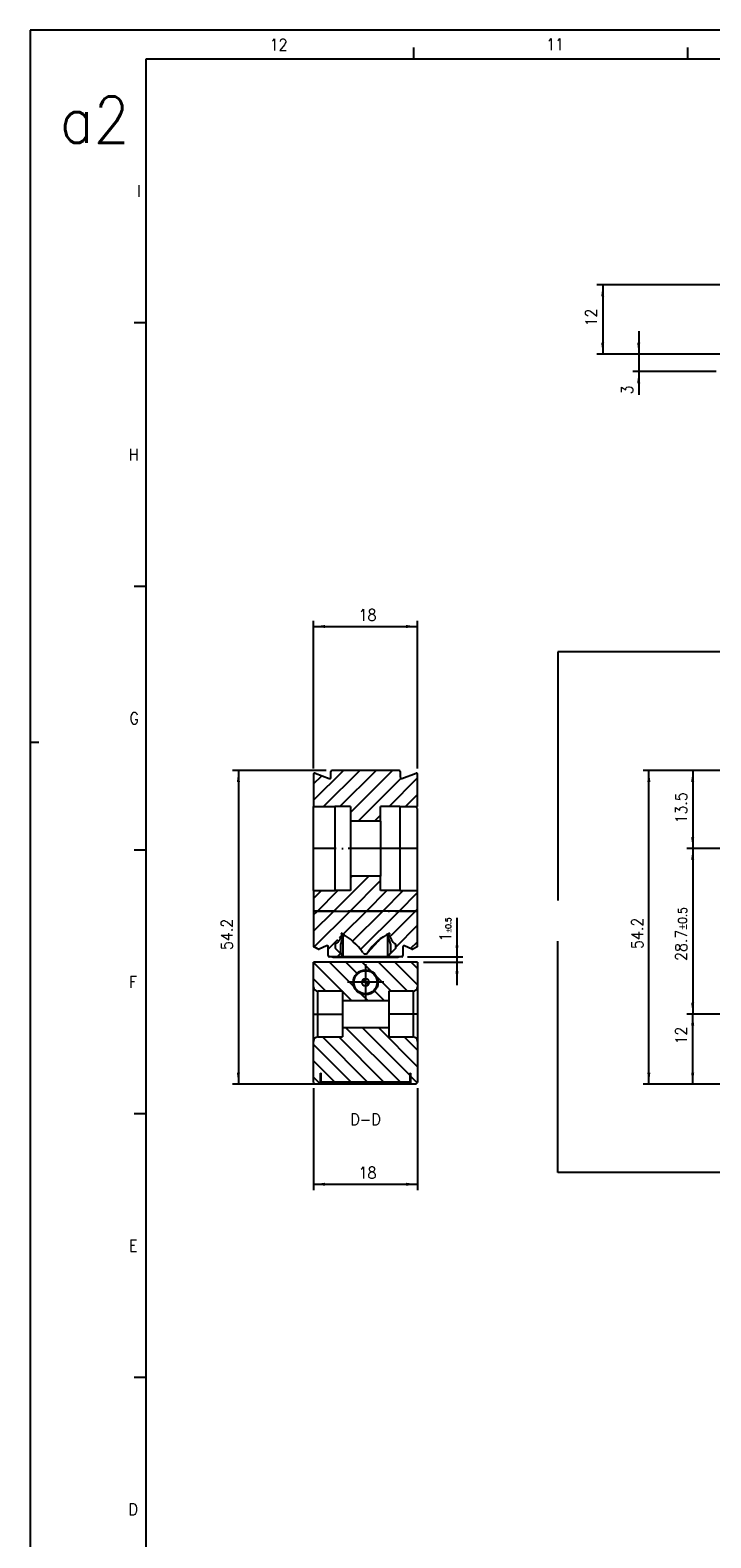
# Model space of a CAD drawing. Header units: inches. Extents: x -1131 to 657, y -1236 to -816.
# Tile 8 of 14: x -1131 to -1013, y -1076 to -816. Entities that reach past the tile are written whole.
import ezdxf

# ---------------------------------------------------------------- set-up
doc = ezdxf.new("R2010")
doc.units = ezdxf.units.IN
doc.linetypes.add('DOT_CENTER', pattern=[14, 12, -1, 0, -1])
doc.layers.add('1', color=7, linetype='Continuous')
doc.styles.add('CONVERTER_11', font='txt.shx', dxfattribs={"width": 0.9})
doc.dimstyles.new('ME10_DIM_15', dxfattribs={"dimtxt": 2, "dimasz": 2, "dimexe": 1, "dimexo": 1, "dimgap": 1, "dimtad": 1, "dimdsep": 46, "dimtxsty": 'CONVERTER_11', "dimsah": 1, "dimcen": 0.09, "dimclrd": 2, "dimclre": 2, "dimclrt": 2, "dimadec": 0, "dimazin": 0, "dimtfac": 1, "dimtdec": 4, "dimtix": 1, "dimtmove": 0, "dimatfit": 3, "dimfxl": 1, "dimtolj": 1, "dimtzin": 0, "dimarcsym": 0})
doc.dimstyles.new('ME10_DIM_16', dxfattribs={"dimtxt": 2, "dimasz": 2, "dimexe": 1, "dimexo": 1, "dimgap": 1, "dimtad": 1, "dimdsep": 46, "dimtxsty": 'CONVERTER_11', "dimsah": 1, "dimcen": 0.09, "dimclrd": 2, "dimclre": 2, "dimclrt": 2, "dimadec": 0, "dimazin": 0, "dimtfac": 1, "dimtdec": 4, "dimtix": 1, "dimtmove": 0, "dimatfit": 3, "dimfxl": 1, "dimtolj": 1, "dimtzin": 0, "dimarcsym": 0})
doc.dimstyles.new('ME10_DIM_41', dxfattribs={"dimtxt": 2, "dimasz": 2, "dimexe": 1, "dimexo": 1, "dimgap": 1, "dimtad": 1, "dimdec": 0, "dimdsep": 46, "dimtxsty": 'CONVERTER_11', "dimsah": 1, "dimcen": 0.09, "dimclrd": 2, "dimclre": 2, "dimclrt": 2, "dimadec": 0, "dimazin": 0, "dimtol": 1, "dimtp": 0.5, "dimtm": 0.5, "dimtfac": 0.75, "dimtdec": 1, "dimtix": 1, "dimtmove": 0, "dimatfit": 3, "dimfxl": 1, "dimtolj": 1, "dimtzin": 0, "dimarcsym": 0})
doc.dimstyles.new('ME10_DIM_42', dxfattribs={"dimtxt": 2, "dimasz": 2, "dimexe": 1, "dimexo": 1, "dimgap": 1, "dimtad": 1, "dimdec": 0, "dimdsep": 46, "dimtxsty": 'CONVERTER_11', "dimsah": 1, "dimcen": 0.09, "dimclrd": 2, "dimclre": 2, "dimclrt": 2, "dimadec": 0, "dimazin": 0, "dimtfac": 1, "dimtdec": 4, "dimtix": 1, "dimtmove": 0, "dimatfit": 3, "dimfxl": 1, "dimtolj": 1, "dimtzin": 0, "dimarcsym": 0})
doc.dimstyles.new('ME10_DIM_43', dxfattribs={"dimtxt": 2, "dimasz": 2, "dimexe": 1, "dimexo": 1, "dimgap": 1, "dimtad": 1, "dimdec": 1, "dimdsep": 46, "dimtxsty": 'CONVERTER_11', "dimsah": 1, "dimcen": 0.09, "dimclrd": 2, "dimclre": 2, "dimclrt": 2, "dimadec": 0, "dimazin": 0, "dimtfac": 1, "dimtdec": 4, "dimtix": 1, "dimtmove": 0, "dimatfit": 3, "dimfxl": 1, "dimtolj": 1, "dimtzin": 0, "dimarcsym": 0})
doc.dimstyles.new('ME10_DIM_44', dxfattribs={"dimtxt": 2, "dimasz": 2, "dimexe": 1, "dimexo": 1, "dimgap": 1, "dimtad": 1, "dimdec": 1, "dimdsep": 46, "dimtxsty": 'CONVERTER_11', "dimsah": 1, "dimcen": 0.09, "dimclrd": 2, "dimclre": 2, "dimclrt": 2, "dimadec": 0, "dimazin": 0, "dimtfac": 1, "dimtdec": 4, "dimtix": 1, "dimtmove": 0, "dimatfit": 3, "dimfxl": 1, "dimtolj": 1, "dimtzin": 0, "dimarcsym": 0})
doc.dimstyles.new('ME10_DIM_49', dxfattribs={"dimtxt": 2, "dimasz": 2, "dimexe": 1, "dimexo": 1, "dimgap": 1, "dimtad": 1, "dimdec": 0, "dimdsep": 46, "dimtxsty": 'CONVERTER_11', "dimsah": 1, "dimcen": 0.09, "dimclrd": 2, "dimclre": 2, "dimclrt": 2, "dimadec": 0, "dimazin": 0, "dimtol": 1, "dimtp": 0.5, "dimtm": 0.5, "dimtfac": 0.5, "dimtdec": 1, "dimtix": 1, "dimtmove": 0, "dimatfit": 3, "dimfxl": 1, "dimtolj": 1, "dimtzin": 0, "dimarcsym": 0})
doc.dimstyles.new('ME10_DIM_50', dxfattribs={"dimtxt": 2, "dimasz": 2, "dimexe": 1, "dimexo": 1, "dimgap": 1, "dimtad": 1, "dimdec": 1, "dimdsep": 46, "dimtxsty": 'CONVERTER_11', "dimsah": 1, "dimcen": 0.09, "dimclrd": 2, "dimclre": 2, "dimclrt": 2, "dimadec": 0, "dimazin": 0, "dimtfac": 1, "dimtdec": 4, "dimtix": 1, "dimtmove": 0, "dimatfit": 3, "dimfxl": 1, "dimtolj": 1, "dimtzin": 0, "dimarcsym": 0})
doc.dimstyles.new('ME10_DIM_51', dxfattribs={"dimtxt": 2, "dimasz": 2, "dimexe": 1, "dimexo": 1, "dimgap": 1, "dimtad": 1, "dimdec": 1, "dimdsep": 46, "dimtxsty": 'CONVERTER_11', "dimsah": 1, "dimcen": 0.09, "dimclrd": 2, "dimclre": 2, "dimclrt": 2, "dimadec": 0, "dimazin": 0, "dimtfac": 1, "dimtdec": 4, "dimtix": 1, "dimtmove": 0, "dimatfit": 3, "dimfxl": 1, "dimtolj": 1, "dimtzin": 0, "dimarcsym": 0})
doc.dimstyles.new('ME10_DIM_52', dxfattribs={"dimtxt": 2, "dimasz": 2, "dimexe": 1, "dimexo": 1, "dimgap": 1, "dimtad": 1, "dimdec": 1, "dimdsep": 46, "dimtxsty": 'CONVERTER_11', "dimsah": 1, "dimcen": 0.09, "dimclrd": 2, "dimclre": 2, "dimclrt": 2, "dimadec": 0, "dimazin": 0, "dimtfac": 1, "dimtdec": 4, "dimtix": 1, "dimtmove": 0, "dimatfit": 3, "dimfxl": 1, "dimtolj": 1, "dimtzin": 0, "dimarcsym": 0})
doc.dimstyles.get("Standard").update_dxf_attribs({"dimtxt": 0.18, "dimasz": 0.18, "dimexe": 0.18, "dimexo": 0.0625, "dimgap": 0.09, "dimtad": 0, "dimtih": 1, "dimtoh": 1, "dimdec": 4, "dimzin": 0, "dimdsep": 46, "dimtxsty": 'Standard', "dimcen": 0.09, "dimadec": 0, "dimazin": 0, "dimtfac": 1, "dimtdec": 4, "dimtofl": 0, "dimtmove": 0, "dimatfit": 3, "dimfxl": 1, "dimtolj": 1, "dimtzin": 0, "dimarcsym": 0})
pattern_1 = [(-45, (0, 0), (1.4142136, 1.4142136), [])]
pattern_2 = [(45, (0, 0), (-1.4142136, 1.4142136), [])]

# ---------------------------------------------------------------- blocks, each defined once
blk = doc.blocks.new('*D58')
at = {"layer": '1', "color": 2, "linetype": 'Continuous'}
for p, q in [((-1025.77, -868), (-1025.77, -872)), ((-906.55, -872), (-1026.77, -872)), ((-1025.77, -872), (-1025.77, -875)), ((-1012.39, -875), (-1026.77, -875)), ((-1025.77, -875), (-1025.77, -879))]:
    blk.add_line(p, q, dxfattribs=at)
at = {"layer": '1', "color": 2}
for points in [[(-1026.03, -870), (-1025.5, -870), (-1025.77, -872)], [(-1025.5, -877), (-1026.03, -877), (-1025.77, -875)]]:
    blk.add_solid(points, dxfattribs=at)
at = {"layer": '1', "color": 2, "insert": (-1026.77, -878.94), "char_height": 2, "attachment_point": 7, "rotation": 90, "line_spacing_factor": 0.60024, "style": 'CONVERTER_11'}
blk.add_mtext('3', dxfattribs=at)
blk = doc.blocks.new('*D59')
at = {"layer": '1', "color": 2, "linetype": 'Continuous'}
for p, q in [((-980.55, -860), (-1032.99, -860)), ((-1031.99, -860), (-1031.99, -872)), ((-906.55, -872), (-1032.99, -872))]:
    blk.add_line(p, q, dxfattribs=at)
at = {"layer": '1', "color": 2}
for points in [[(-1031.73, -862), (-1032.25, -862), (-1031.99, -860)], [(-1032.25, -870), (-1031.73, -870), (-1031.99, -872)]]:
    blk.add_solid(points, dxfattribs=at)
at = {"layer": '1', "color": 2, "insert": (-1032.99, -867.2), "char_height": 2, "attachment_point": 7, "rotation": 90, "line_spacing_factor": 0.60024, "style": 'CONVERTER_11'}
blk.add_mtext('12', dxfattribs=at)
blk = doc.blocks.new('*D84')
at = {"layer": '1', "color": 2, "linetype": 'Continuous'}
for p, q in [((-988.5, -957.4), (-1017.43, -957.4)), ((-1016.43, -957.4), (-1016.43, -986.01)), ((-972.5, -986.01), (-1017.43, -986.01))]:
    blk.add_line(p, q, dxfattribs=at)
at = {"layer": '1', "color": 2}
for points in [[(-1016.17, -959.4), (-1016.7, -959.4), (-1016.43, -957.4)], [(-1016.7, -984.01), (-1016.17, -984.01), (-1016.43, -986.01)]]:
    blk.add_solid(points, dxfattribs=at)
at = {"layer": '1', "color": 2, "insert": (-1017.43, -976.82), "char_height": 2, "attachment_point": 7, "rotation": 90, "line_spacing_factor": 0.60024, "style": 'CONVERTER_11'}
blk.add_mtext('\\C2;28.7\\C2;\\H1.5;{\\Fgdt;`}0.5', dxfattribs=at)
blk = doc.blocks.new('*D85')
at = {"layer": '1', "color": 2, "linetype": 'Continuous'}
for p, q in [((-972.5, -986.01), (-1017.43, -986.01)), ((-1016.43, -998.11), (-1016.43, -986.01)), ((-983.5, -998.11), (-1017.43, -998.11))]:
    blk.add_line(p, q, dxfattribs=at)
at = {"layer": '1', "color": 2}
for points in [[(-1016.17, -988.01), (-1016.7, -988.01), (-1016.43, -986.01)], [(-1016.7, -996.11), (-1016.17, -996.11), (-1016.43, -998.11)]]:
    blk.add_solid(points, dxfattribs=at)
at = {"layer": '1', "color": 2, "insert": (-1017.43, -991.26), "char_height": 2, "attachment_point": 7, "rotation": 90, "line_spacing_factor": 0.60024, "style": 'CONVERTER_11'}
blk.add_mtext('12', dxfattribs=at)
blk = doc.blocks.new('*D86')
at = {"layer": '1', "color": 2, "linetype": 'Continuous'}
for p, q in [((-999, -943.9), (-1017.43, -943.9)), ((-1016.43, -943.9), (-1016.43, -957.4)), ((-988.5, -957.4), (-1017.43, -957.4))]:
    blk.add_line(p, q, dxfattribs=at)
at = {"layer": '1', "color": 2}
for points in [[(-1016.17, -945.9), (-1016.7, -945.9), (-1016.43, -943.9)], [(-1016.7, -955.4), (-1016.17, -955.4), (-1016.43, -957.4)]]:
    blk.add_solid(points, dxfattribs=at)
at = {"layer": '1', "color": 2, "insert": (-1017.43, -953.07), "char_height": 2, "attachment_point": 7, "rotation": 90, "line_spacing_factor": 0.60024, "style": 'CONVERTER_11'}
blk.add_mtext('13.5', dxfattribs=at)
blk = doc.blocks.new('*D87')
at = {"layer": '1', "color": 2, "linetype": 'Continuous'}
for p, q in [((-999, -943.9), (-1025.01, -943.9)), ((-1024.01, -998.11), (-1024.01, -943.9)), ((-983.5, -998.11), (-1025.01, -998.11))]:
    blk.add_line(p, q, dxfattribs=at)
at = {"layer": '1', "color": 2}
for points in [[(-1023.75, -945.9), (-1024.28, -945.9), (-1024.01, -943.9)], [(-1024.28, -996.11), (-1023.75, -996.11), (-1024.01, -998.11)]]:
    blk.add_solid(points, dxfattribs=at)
at = {"layer": '1', "color": 2, "insert": (-1025.01, -974.75), "char_height": 2, "attachment_point": 7, "rotation": 90, "line_spacing_factor": 0.60024, "style": 'CONVERTER_11'}
blk.add_mtext('54.2', dxfattribs=at)
blk = doc.blocks.new('CABEZA_S__38', base_point=(-1082, -998.11))
at = {"linetype": 'Continuous'}
h = blk.add_hatch(dxfattribs=at)
h.set_pattern_fill('_USER', color=254, scale=2, angle=-45, pattern_type=0)
h.set_pattern_definition(pattern_1)
edge = h.paths.add_edge_path()
edge.add_arc((-1081.25, -981.31), 0.75, 180, 270)
edge.add_line((-1081.25, -982.06), (-1077, -982.06))
edge.add_line((-1077, -982.06), (-1077, -983.71))
edge.add_line((-1077, -983.71), (-1069, -983.71))
edge.add_line((-1069, -983.71), (-1069, -982.06))
edge.add_line((-1069, -982.06), (-1064.75, -982.06))
edge.add_arc((-1064.75, -981.31), 0.75, 270, 360)
edge.add_line((-1064, -981.31), (-1064, -977.01))
edge.add_line((-1064, -977.01), (-1082, -977.01))
edge.add_line((-1082, -977.01), (-1082, -981.31))
edge = h.paths.add_edge_path(flags=16)
edge.add_arc((-1073, -980.51), 2.15, 0, 360)
h = blk.add_hatch(dxfattribs=at)
h.set_pattern_fill('_USER', color=254, scale=2, angle=-45, pattern_type=0)
h.set_pattern_definition(pattern_1)
edge = h.paths.add_edge_path()
edge.add_arc((-1073, -980.51), 0.64, 0, 360)
h = blk.add_hatch(dxfattribs=at)
h.set_pattern_fill('_USER', color=254, scale=2, angle=-45, pattern_type=0)
h.set_pattern_definition(pattern_1)
edge = h.paths.add_edge_path()
edge.add_line((-1065.35, -996.21), (-1065.2, -996.21))
edge.add_line((-1065.2, -996.21), (-1065.2, -998.11))
edge.add_line((-1065.2, -998.11), (-1064.3, -998.11))
edge.add_line((-1064.3, -998.11), (-1064, -997.81))
edge.add_line((-1064, -997.81), (-1064, -990.71))
edge.add_arc((-1064.75, -990.71), 0.75, 0, 90)
edge.add_line((-1064.75, -989.96), (-1069, -989.96))
edge.add_line((-1069, -989.96), (-1069, -988.31))
edge.add_line((-1069, -988.31), (-1077, -988.31))
edge.add_line((-1077, -988.31), (-1077, -989.96))
edge.add_line((-1077, -989.96), (-1081.25, -989.96))
edge.add_arc((-1081.25, -990.71), 0.75, 90, 180)
edge.add_line((-1082, -990.71), (-1082, -997.81))
edge.add_line((-1082, -997.81), (-1081.7, -998.11))
edge.add_line((-1081.7, -998.11), (-1080.8, -998.11))
edge.add_line((-1080.8, -998.11), (-1080.8, -996.21))
edge.add_line((-1080.8, -996.21), (-1080.65, -996.21))
edge.add_line((-1080.65, -996.21), (-1080.65, -997.71))
edge.add_line((-1080.65, -997.71), (-1065.35, -997.71))
edge.add_line((-1065.35, -997.71), (-1065.35, -996.21))
at = {"color": 7, "linetype": 'Continuous'}
for p, q in [((-1082, -981.31), (-1082, -977.01)), ((-1064, -977.01), (-1082, -977.01)), ((-1064, -977.01), (-1064, -981.31)), ((-1082, -986.01), (-1082, -981.31)), ((-1077, -982.06), (-1081.25, -982.06)), ((-1081.25, -986.01), (-1081.25, -982.06)), ((-1077, -982.06), (-1077, -983.71)), ((-1064.75, -982.06), (-1069, -982.06)), ((-1069, -982.06), (-1069, -983.71)), ((-1064.75, -982.06), (-1064.75, -986.01)), ((-1064, -981.31), (-1064, -986.01)), ((-1077, -983.71), (-1077, -988.31)), ((-1069, -983.71), (-1077, -983.71)), ((-1069, -983.71), (-1069, -988.31)), ((-1082, -990.71), (-1082, -986.01)), ((-1082, -986.01), (-1081.25, -986.01)), ((-1081.25, -989.96), (-1081.25, -986.01)), ((-1081.25, -986.01), (-1077, -986.01)), ((-1064.75, -986.01), (-1069, -986.01)), ((-1064.75, -986.01), (-1064.75, -989.96)), ((-1064, -986.01), (-1064.75, -986.01)), ((-1064, -986.01), (-1064, -990.71)), ((-1077, -988.31), (-1077, -989.96)), ((-1077, -988.31), (-1069, -988.31)), ((-1069, -988.31), (-1069, -989.96)), ((-1082, -997.81), (-1082, -990.71)), ((-1081.25, -989.96), (-1077, -989.96)), ((-1069, -989.96), (-1064.75, -989.96)), ((-1064, -990.71), (-1064, -997.81)), ((-1080.8, -996.21), (-1080.65, -996.21)), ((-1080.8, -998.11), (-1080.8, -996.21)), ((-1080.65, -997.71), (-1080.65, -996.21)), ((-1065.35, -996.21), (-1065.35, -997.71)), ((-1065.35, -996.21), (-1065.2, -996.21)), ((-1065.2, -996.21), (-1065.2, -998.11)), ((-1082, -997.81), (-1081.7, -998.11)), ((-1080.8, -998.11), (-1081.7, -998.11)), ((-1065.2, -998.11), (-1080.8, -998.11)), ((-1080.65, -997.71), (-1065.35, -997.71)), ((-1064.3, -998.11), (-1065.2, -998.11)), ((-1064.3, -998.11), (-1064, -997.81))]:
    blk.add_line(p, q, dxfattribs=at)
for radius in [2.15, 2.1, 2, 0.64]:
    blk.add_circle((-1073, -980.51), radius, dxfattribs=at)
for centre, start, end in [((-1081.25, -981.31), 180, 270), ((-1064.75, -981.31), 270, 0), ((-1081.25, -990.71), 90, 180), ((-1064.75, -990.71), 0, 90)]:
    blk.add_arc(centre, 0.75, start, end, dxfattribs=at)
at = {"layer": '1', "color": 2, "linetype": 'DOT_CENTER'}
for p, q in [((-1073, -977.36), (-1073, -983.66)), ((-1069.85, -980.51), (-1076.15, -980.51))]:
    blk.add_line(p, q, dxfattribs=at)
blk = doc.blocks.new('PERFIL_S__39', base_point=(-1082, -976.15))
at = {"linetype": 'Continuous'}
h = blk.add_hatch(dxfattribs=at)
h.set_pattern_fill('_USER', color=254, scale=2, angle=45, pattern_type=0)
h.set_pattern_definition(pattern_2)
edge = h.paths.add_edge_path()
edge.add_line((-1079, -944.1), (-1079, -945.11))
edge.add_arc((-1079.2, -945.11), 0.2, 250, 360, ccw=False)
edge.add_line((-1079.27, -945.3), (-1081.73, -944.4))
edge.add_arc((-1081.8, -944.59), 0.2, 70, 180)
edge.add_line((-1082, -944.59), (-1082, -950.15))
edge.add_line((-1082, -950.15), (-1078.3, -950.15))
edge.add_line((-1078.3, -950.15), (-1075.6, -950.15))
edge.add_line((-1075.6, -950.15), (-1075.6, -952.65))
edge.add_line((-1075.6, -952.65), (-1070.4, -952.65))
edge.add_line((-1070.4, -952.65), (-1070.4, -950.15))
edge.add_line((-1070.4, -950.15), (-1067.1, -950.15))
edge.add_line((-1067.1, -950.15), (-1064.13, -950.15))
edge.add_arc((-1064, -950.3), 0.2, 90, 131.4096, ccw=False)
edge.add_line((-1064, -950.1), (-1064, -944.59))
edge.add_arc((-1064.2, -944.59), 0.2, 0, 110)
edge.add_line((-1064.27, -944.4), (-1066.73, -945.3))
edge.add_arc((-1066.8, -945.11), 0.2, 180, 290, ccw=False)
edge.add_line((-1067, -945.11), (-1067, -944.1))
edge.add_arc((-1067.2, -944.1), 0.2, 360, 450)
edge.add_line((-1067.2, -943.9), (-1078.8, -943.9))
edge.add_arc((-1078.8, -944.1), 0.2, 90, 180)
h = blk.add_hatch(dxfattribs=at)
h.set_pattern_fill('_USER', color=254, scale=2, angle=45, pattern_type=0)
h.set_pattern_definition(pattern_2)
h.paths.add_polyline_path([(-1075.6, -962.15), (-1075.6, -964.65), (-1078.3, -964.65), (-1082, -964.65), (-1082, -968.2), (-1064, -968.2), (-1064, -964.65), (-1067.1, -964.65), (-1070.4, -964.65), (-1070.4, -962.15)])
h = blk.add_hatch(dxfattribs=at)
h.set_pattern_fill('_USER', color=254, scale=2, angle=45, pattern_type=0)
h.set_pattern_definition(pattern_2)
edge = h.paths.add_edge_path()
edge.add_arc((-1064.2, -974.2), 0.2, 300, 360, ccw=False)
edge.add_line((-1064.1, -974.37), (-1064.82, -974.79))
edge.add_arc((-1064.92, -974.61), 0.2, 245, 300, ccw=False)
edge.add_line((-1065, -974.79), (-1066.26, -974.21))
edge.add_arc((-1066.34, -974.39), 0.2, 65, 180)
edge.add_line((-1066.54, -974.39), (-1066.54, -975.9))
edge.add_arc((-1066.74, -975.9), 0.2, 270, 360, ccw=False)
edge.add_line((-1066.74, -976.1), (-1068.77, -976.1))
edge.add_arc((-1068.77, -975.9), 0.2, 135, 270, ccw=False)
edge.add_line((-1068.91, -975.75), (-1067.81, -974.65))
edge.add_arc((-1067.95, -974.51), 0.2, 315, 360)
edge.add_line((-1067.75, -974.51), (-1067.75, -974.05))
edge.add_arc((-1067.95, -974.05), 0.2, 0, 54.864)
edge.add_arc((-1066.34, -971.76), 2.6, 190.6035, 234.864, ccw=False)
edge.add_arc((-1068.7, -972.2), 0.2, 118, 190.6035, ccw=False)
edge.add_arc((-1065.25, -979.9), 8.63, 114.2102, 148.3567)
edge.add_arc((-1073.03, -975.12), 0.5, 214.7423, 329.6544, ccw=False)
edge.add_arc((-1082.43, -981.64), 10.94, 34.762, 61.4675)
edge.add_arc((-1077.3, -972.2), 0.2, -10.6035, 60.9542, ccw=False)
edge.add_arc((-1079.66, -971.76), 2.6, 305.136, 349.3965, ccw=False)
edge.add_arc((-1078.05, -974.05), 0.2, 125.136, 180)
edge.add_line((-1078.25, -974.05), (-1078.25, -974.51))
edge.add_arc((-1078.05, -974.51), 0.2, 180, 225)
edge.add_line((-1078.19, -974.65), (-1077.09, -975.75))
edge.add_arc((-1077.23, -975.9), 0.2, -90, 45, ccw=False)
edge.add_line((-1077.23, -976.1), (-1079.26, -976.1))
edge.add_arc((-1079.26, -975.9), 0.2, 180, 270, ccw=False)
edge.add_line((-1079.46, -975.9), (-1079.46, -974.39))
edge.add_arc((-1079.66, -974.39), 0.2, 0, 115)
edge.add_line((-1079.74, -974.21), (-1081, -974.79))
edge.add_arc((-1081.08, -974.61), 0.2, 240, 295, ccw=False)
edge.add_line((-1081.18, -974.79), (-1081.9, -974.37))
edge.add_arc((-1081.8, -974.2), 0.2, 180, 240, ccw=False)
edge.add_line((-1082, -974.2), (-1082, -968.2))
edge.add_line((-1082, -968.2), (-1064, -968.2))
edge.add_line((-1064, -968.2), (-1064, -974.2))
at = {"color": 7, "linetype": 'Continuous'}
for p, q in [((-1082, -944.59), (-1082, -950.15)), ((-1081.73, -944.4), (-1079.27, -945.3)), ((-1079, -945.11), (-1079, -944.1)), ((-1067.2, -943.9), (-1078.8, -943.9)), ((-1067, -944.1), (-1067, -945.11)), ((-1066.73, -945.3), (-1064.27, -944.4)), ((-1064, -950.1), (-1064, -944.59)), ((-1082, -950.15), (-1078.3, -950.15)), ((-1082, -964.65), (-1082, -950.15)), ((-1078.3, -950.15), (-1078.3, -964.65)), ((-1075.6, -950.15), (-1078.3, -950.15)), ((-1075.6, -950.15), (-1075.6, -952.65)), ((-1067.1, -950.15), (-1070.4, -950.15)), ((-1070.4, -952.65), (-1070.4, -950.15)), ((-1067.1, -950.15), (-1064.13, -950.15)), ((-1067.1, -950.15), (-1067.1, -950.58)), ((-1067.1, -950.58), (-1067.1, -964.65)), ((-1064.2, -950.29), (-1064.19, -950.24)), ((-1064.06, -950.48), (-1064.2, -950.29)), ((-1064.19, -950.22), (-1064.13, -950.15)), ((-1064.19, -950.24), (-1064.19, -950.22)), ((-1064.02, -950.49), (-1064.06, -950.48)), ((-1064, -950.5), (-1064.02, -950.49)), ((-1064, -964.65), (-1064, -950.5)), ((-1075.6, -952.65), (-1075.6, -962.15)), ((-1070.4, -952.65), (-1075.6, -952.65)), ((-1070.4, -952.65), (-1070.4, -962.15)), ((-1075.6, -962.15), (-1075.6, -964.65)), ((-1070.4, -962.15), (-1075.6, -962.15)), ((-1070.4, -964.65), (-1070.4, -962.15)), ((-1082, -964.65), (-1082, -968.2)), ((-1082, -964.65), (-1078.3, -964.65)), ((-1075.6, -964.65), (-1078.3, -964.65)), ((-1067.1, -964.65), (-1070.4, -964.65)), ((-1067.1, -964.65), (-1064, -964.65)), ((-1064, -968.2), (-1064, -964.65)), ((-1082, -968.2), (-1082, -974.2)), ((-1064, -974.2), (-1064, -968.2)), ((-1079.74, -974.21), (-1081, -974.79)), ((-1078.25, -974.05), (-1078.25, -974.51)), ((-1077.3, -973.99), (-1076.87, -972.65)), ((-1077.3, -975.17), (-1077.3, -973.99)), ((-1076.87, -972.23), (-1076.87, -972.43)), ((-1076.87, -972.43), (-1076.87, -972.65)), ((-1076.87, -975.92), (-1076.87, -972.65)), ((-1072.6, -975.37), (-1070.8, -973.39)), ((-1070.8, -973.39), (-1070.62, -973.19)), ((-1069.12, -972.65), (-1069.12, -972.2)), ((-1069.12, -972.65), (-1068.7, -973.99)), ((-1069.12, -975.92), (-1069.12, -972.65)), ((-1068.7, -973.99), (-1068.7, -975.17)), ((-1067.75, -974.51), (-1067.75, -974.05)), ((-1065, -974.79), (-1066.26, -974.21)), ((-1081.18, -974.79), (-1081.9, -974.37)), ((-1079.46, -975.9), (-1079.46, -974.39)), ((-1077.23, -976.1), (-1079.26, -976.1)), ((-1078.6, -976.15), (-1067.4, -976.15)), ((-1077.09, -975.75), (-1078.19, -974.65)), ((-1077.3, -975.5), (-1077.3, -975.17)), ((-1076.87, -975.92), (-1077.3, -975.5)), ((-1076.87, -975.92), (-1076.7, -976.1)), ((-1069.3, -976.1), (-1076.7, -976.1)), ((-1069.3, -976.1), (-1069.12, -975.92)), ((-1068.7, -975.5), (-1069.12, -975.92)), ((-1068.91, -975.75), (-1067.81, -974.65)), ((-1066.74, -976.1), (-1068.77, -976.1)), ((-1068.7, -975.17), (-1068.7, -975.5)), ((-1066.54, -974.39), (-1066.54, -975.9)), ((-1064.1, -974.37), (-1064.82, -974.79))]:
    blk.add_line(p, q, dxfattribs=at)
at = {"color": 2, "linetype": 'DOT_CENTER'}
for p, q in [((-1064, -968.2), (-1082, -968.2)), ((-1082, -968.2), (-1064, -968.2))]:
    blk.add_line(p, q, dxfattribs=at)
at = {"color": 7, "linetype": 'Continuous'}
for centre, radius, start, end in [((-1081.8, -944.59), 0.2, 70, 180), ((-1079.2, -945.11), 0.2, 250, 0), ((-1078.8, -944.1), 0.2, 90, 180), ((-1067.2, -944.1), 0.2, 360, 90), ((-1066.8, -945.11), 0.2, 180, 290), ((-1064.2, -944.59), 0.2, 0, 110), ((-1064, -950.3), 0.2, 90, 131.4096), ((-1081.8, -974.2), 0.2, 180, 240), ((-1079.66, -974.39), 0.2, 0, 115), ((-1078.05, -974.05), 0.2, 125.136, 180), ((-1079.66, -971.76), 2.6, 305.136, 349.3965), ((-1077.3, -972.2), 0.2, 349.3965, 60.9542), ((-1082.43, -981.64), 10.94, 34.762, 61.4675), ((-1065.25, -979.9), 8.63, 114.2102, 148.3567), ((-1068.7, -972.2), 0.2, 118, 190.6035), ((-1066.34, -971.76), 2.6, 190.6035, 234.864), ((-1067.95, -974.05), 0.2, 0, 54.864), ((-1066.34, -974.39), 0.2, 65, 180), ((-1064.2, -974.2), 0.2, 300, 0), ((-1081.08, -974.61), 0.2, 240, 295), ((-1079.26, -975.9), 0.2, 180, 270), ((-1078.6, -975.65), 0.5, 244.1581, 270), ((-1078.05, -974.51), 0.2, 180, 225), ((-1077.23, -975.9), 0.2, 270, 45), ((-1073.03, -975.12), 0.5, 214.7423, 329.6544), ((-1068.77, -975.9), 0.2, 135, 270), ((-1067.95, -974.51), 0.2, 315, 0), ((-1067.4, -975.65), 0.5, 270, 295.8419), ((-1066.74, -975.9), 0.2, 270, 0), ((-1064.92, -974.61), 0.2, 245, 300)]:
    blk.add_arc(centre, radius, start, end, dxfattribs=at)
at = {"layer": '1', "color": 2, "linetype": 'DOT_CENTER'}
blk.add_line((-1064, -957.4), (-1082, -957.4), dxfattribs=at)
blk = doc.blocks.new('S_820__40', base_point=(-1082, -998.11))
for name, p in [('PERFIL_S__39', (-1082, -976.15)), ('CABEZA_S__38', (-1082, -998.11))]:
    blk.add_blockref(name, p)
blk = doc.blocks.new('*D96')
at = {"layer": '1', "color": 2, "linetype": 'Continuous'}
for p, q in [((-1057.19, -969.35), (-1057.19, -976.1)), ((-1065.74, -976.1), (-1056.19, -976.1)), ((-1057.19, -976.1), (-1057.19, -977.01)), ((-1063, -977.01), (-1056.19, -977.01)), ((-1057.19, -977.01), (-1057.19, -981.01))]:
    blk.add_line(p, q, dxfattribs=at)
at = {"layer": '1', "color": 2}
for points in [[(-1057.45, -974.1), (-1056.93, -974.1), (-1057.19, -976.1)], [(-1056.93, -979.01), (-1057.45, -979.01), (-1057.19, -977.01)]]:
    blk.add_solid(points, dxfattribs=at)
at = {"layer": '1', "color": 2, "insert": (-1058.19, -973.47), "char_height": 2, "attachment_point": 7, "rotation": 90, "line_spacing_factor": 0.60024, "style": 'CONVERTER_11'}
blk.add_mtext('\\C2;1\\C2;\\H1;{\\Fgdt;`}0.5', dxfattribs=at)
blk = doc.blocks.new('*D97')
at = {"layer": '1', "color": 2, "linetype": 'Continuous'}
for p, q in [((-1079.8, -943.9), (-1095.98, -943.9)), ((-1094.98, -943.9), (-1094.98, -998.11)), ((-1081.8, -998.11), (-1095.98, -998.11))]:
    blk.add_line(p, q, dxfattribs=at)
at = {"layer": '1', "color": 2}
for points in [[(-1094.72, -945.9), (-1095.25, -945.9), (-1094.98, -943.9)], [(-1095.25, -996.11), (-1094.72, -996.11), (-1094.98, -998.11)]]:
    blk.add_solid(points, dxfattribs=at)
at = {"layer": '1', "color": 2, "insert": (-1095.98, -974.94), "char_height": 2, "attachment_point": 7, "rotation": 90, "line_spacing_factor": 0.60024, "style": 'CONVERTER_11'}
blk.add_mtext('54.2', dxfattribs=at)
blk = doc.blocks.new('*D98')
at = {"layer": '1', "color": 2, "linetype": 'Continuous'}
for p, q in [((-1082, -943.59), (-1082, -918.04)), ((-1082, -919.04), (-1064, -919.04)), ((-1064, -943.59), (-1064, -918.04))]:
    blk.add_line(p, q, dxfattribs=at)
at = {"layer": '1', "color": 2}
for points in [[(-1080, -918.77), (-1080, -919.3), (-1082, -919.04)], [(-1066, -919.3), (-1066, -918.77), (-1064, -919.04)]]:
    blk.add_solid(points, dxfattribs=at)
at = {"layer": '1', "color": 2, "insert": (-1074.2, -918.04), "char_height": 2, "attachment_point": 7, "rotation": 0.0001, "line_spacing_factor": 0.60024, "style": 'CONVERTER_11'}
blk.add_mtext('18', dxfattribs=at)
blk = doc.blocks.new('*D99')
at = {"layer": '1', "color": 2, "linetype": 'Continuous'}
for p, q in [((-1082, -998.81), (-1082, -1016.4)), ((-1064, -998.81), (-1064, -1016.4)), ((-1082, -1015.4), (-1064, -1015.4))]:
    blk.add_line(p, q, dxfattribs=at)
at = {"layer": '1', "color": 2}
for points in [[(-1080, -1015.14), (-1080, -1015.67), (-1082, -1015.4)], [(-1066, -1015.67), (-1066, -1015.14), (-1064, -1015.4)]]:
    blk.add_solid(points, dxfattribs=at)
at = {"layer": '1', "color": 2, "insert": (-1074.2, -1014.4), "char_height": 2, "attachment_point": 7, "rotation": 0.0001, "line_spacing_factor": 0.60024, "style": 'CONVERTER_11'}
blk.add_mtext('18', dxfattribs=at)
blk = doc.blocks.new('Marco_a2', base_point=(-834, -1026))
at = {"layer": '1', "color": 2, "linetype": 'Continuous'}
for p, q in [((-1131, -816), (-1131, -939)), ((-537, -816), (-1131, -816)), ((-1064.68, -821), (-1064.68, -819)), ((-1017.27, -821), (-1017.27, -819)), ((-1111, -866.56), (-1113, -866.56)), ((-1111, -912.11), (-1113, -912.11)), ((-1131, -939), (-1131, -1236)), ((-1131, -939), (-1129.5, -939)), ((-1111, -957.67), (-1113, -957.67)), ((-1111, -1003.22), (-1113, -1003.22)), ((-1111, -1048.78), (-1113, -1048.78))]:
    blk.add_line(p, q, dxfattribs=at)
at = {"layer": '1', "color": 7, "linetype": 'Continuous'}
for p, q in [((-1111, -821), (-1111, -1231)), ((-542, -821), (-1111, -821))]:
    blk.add_line(p, q, dxfattribs=at)
at = {"layer": '1', "color": 2, "char_height": 2, "attachment_point": 4, "line_spacing_factor": 1.20048, "style": 'CONVERTER_11'}
for s, insert in [('12', (-1089.58, -818.5)), ('11', (-1041.77, -818.45)), ('I', (-1112.5, -843.78)), ('H', (-1113.94, -889.33)), ('G', (-1113.82, -934.89)), ('F', (-1113.9, -980.44)), ('E', (-1113.9, -1026)), ('D', (-1113.99, -1071.56))]:
    blk.add_mtext(s, dxfattribs=dict(at, insert=insert))
at = {"layer": '1', "color": 6, "insert": (-1125.86, -831.48), "char_height": 8, "attachment_point": 4, "line_spacing_factor": 1.20048, "style": 'CONVERTER_11'}
blk.add_mtext('a2', dxfattribs=at)
blk = doc.blocks.new('Top', base_point=(-834, -1026))
blk.add_blockref('Marco_a2', (-834, -1026))
blk = doc.blocks.new('_dummy_frame', base_point=(-1131, -1236))
blk.add_blockref('Top', (-834, -1026))
blk = doc.blocks.new('E', base_point=(-845, -866))
at = {"layer": '1'}
for base, p1, p2, dimstyle, picture, middle in [((-1031.99, -860), (-905.553, -872), (-979.553, -860), 'ME10_DIM_16', '*D59', (-1033.99, -866)), ((-1025.767, -872), (-1011.386, -875), (-905.553, -872), 'ME10_DIM_15', '*D58', (-1027.767, -878.34))]:
    dim = blk.add_linear_dim(base=base, p1=p1, p2=p2, angle=90, dimstyle=dimstyle, dxfattribs=at)
    dim.commit()
    dim.dimension.update_dxf_attribs({"geometry": picture, "text_midpoint": middle, "text_rotation": 90})
blk = doc.blocks.new('A', base_point=(-845, -971))
at = {"layer": '1'}
for base, p1, p2, dimstyle, picture, middle in [((-1024.0143, -998.105), (-998, -943.895), (-982.5, -998.105), 'ME10_DIM_44', '*D87', (-1026.0143, -972.0222)), ((-1016.4324, -943.895), (-987.5, -957.395), (-998, -943.895), 'ME10_DIM_43', '*D86', (-1018.4324, -950.645)), ((-1016.4324, -998.105), (-971.5, -986.005), (-982.5, -998.105), 'ME10_DIM_42', '*D85', (-1018.4324, -990.055))]:
    dim = blk.add_linear_dim(base=base, p1=p1, p2=p2, angle=90, dimstyle=dimstyle, dxfattribs=at)
    dim.commit()
    dim.dimension.update_dxf_attribs({"geometry": picture, "text_midpoint": middle, "text_rotation": 90})
dim = blk.add_linear_dim(base=(-1016.4324, -957.395), p1=(-971.5, -986.005), p2=(-987.5, -957.395), angle=90, text='28.7', dimstyle='ME10_DIM_41', dxfattribs=at)
dim.commit()
dim.dimension.update_dxf_attribs({"geometry": '*D84', "text_midpoint": (-1018.4324, -971.7), "text_rotation": 90})
at = {"layer": '1', "color": 2, "linetype": 'Continuous', "has_arrowhead": 0}
for points in [[(-1010.7971, -943.895), (-1010.7971, -923.3952), (-1039.7707, -923.3952), (-1039.7707, -966.3952)], [(-1010.5763, -998.105), (-1010.5763, -1013.3952), (-1039.7707, -1013.3952), (-1039.7707, -973.3952)]]:
    blk.add_leader(points, dimstyle='Standard', dxfattribs=at)
blk = doc.blocks.new('D-D__41', base_point=(-1073, -971))
blk.add_blockref('S_820__40', (-1082, -998.11))
at = {"layer": '1', "color": 2, "insert": (-1073, -1003.18), "char_height": 2, "attachment_point": 2, "line_spacing_factor": 1.20048, "style": 'CONVERTER_11'}
blk.add_mtext('D-D', dxfattribs=at)
at = {"layer": '1'}
for base, p1, p2, dimstyle, picture, middle in [((-1082, -919.04), (-1064, -944.59), (-1082, -944.59), 'ME10_DIM_51', '*D98', (-1073, -917.04)), ((-1082, -1015.4), (-1064, -997.81), (-1082, -997.81), 'ME10_DIM_52', '*D99', (-1073, -1013.4))]:
    dim = blk.add_linear_dim(base=base, p1=p1, p2=p2, dimstyle=dimstyle, dxfattribs=at)
    dim.commit()
    dim.dimension.update_dxf_attribs({"geometry": picture, "text_midpoint": middle, "text_rotation": 0.0001})
for base, p1, p2, dimstyle, picture, middle in [((-1094.98, -943.9), (-1080.8, -998.11), (-1078.8, -943.9), 'ME10_DIM_50', '*D97', (-1096.98, -972.22)), ((-1057.19, -976.1), (-1064, -977.01), (-1066.74, -976.1), 'ME10_DIM_49', '*D96', (-1059.19, -971.41))]:
    dim = blk.add_linear_dim(base=base, p1=p1, p2=p2, angle=90, dimstyle=dimstyle, dxfattribs=at)
    dim.commit()
    dim.dimension.update_dxf_attribs({"geometry": picture, "text_midpoint": middle, "text_rotation": 90})

msp = doc.modelspace()

# ---------------------------------------------------------------- block references
for name, p in [('E', (-845, -866)), ('A', (-845, -971)), ('D-D__41', (-1073, -971))]:
    msp.add_blockref(name, p)
at = {"layer": '1'}
msp.add_blockref('_dummy_frame', (-1131, -1236), dxfattribs=at)

doc.saveas('drawing.dxf')
